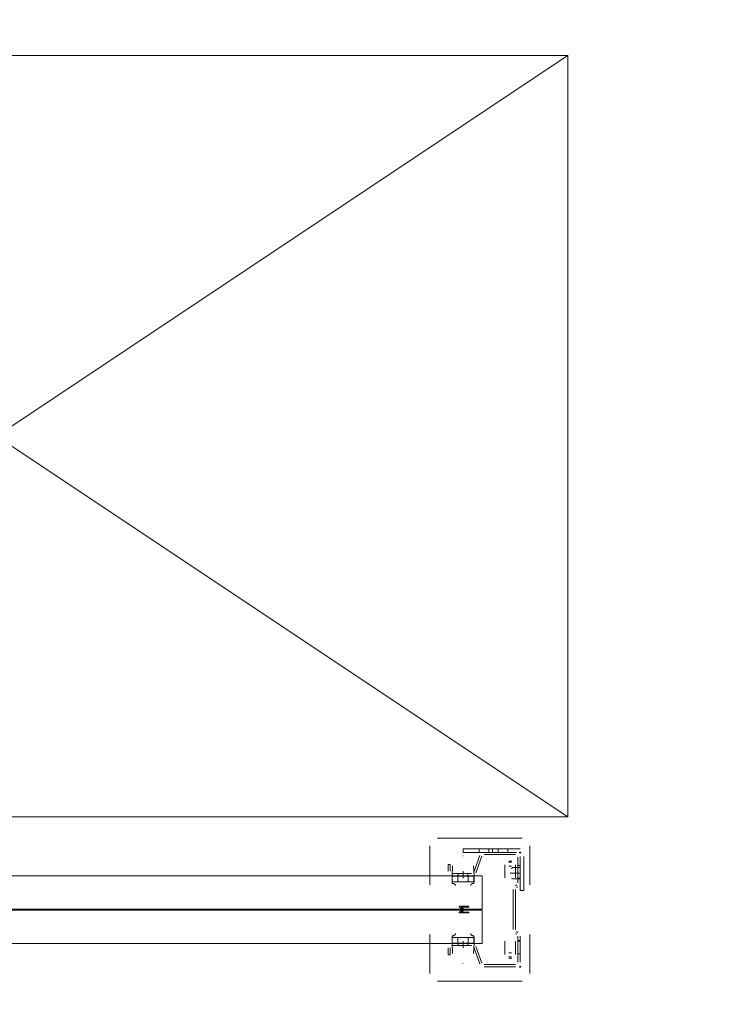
# Model space of a CAD drawing. Header units: millimetres. Extents: x -12989 to 357906, y -50379 to 30884.
# Tile 127 of 256: x 12599 to 13334, y 670 to 1704. Entities that reach past the tile are written whole.
import ezdxf

# ---------------------------------------------------------------- set-up
doc = ezdxf.new("R2010")
doc.units = ezdxf.units.MM
doc.header["$MEASUREMENT"] = 0
doc.linetypes.add('MITTE2', pattern=[112.5, 75, -12.5, 12.5, -12.5])
doc.layers.add('Nowe_A_WYM_ZEWNETRZNE', color=7, linetype='Continuous')
for name, color, linetype, lineweight in [('Nowe_A_WYM_ZEWNETRZNE_Nr_pióra__1', 7, 'Continuous', 13), ('Nowe_A_WYM_ZEWNETRZNE_Nr_pióra__45', 7, 'Continuous', 15), ('Nowe_A_WYM_ZEWNETRZNE_Nr_pióra__85', 7, 'Continuous', 13), ('Nowe_REGAŁY_Nr_pióra__18', 9, 'Continuous', 13)]:
    doc.layers.add(name, color=color, linetype=linetype, lineweight=lineweight)
doc.styles.add('STYL_AUTOMATYCZNY_3', font='arial.ttf')
doc.dimstyles.new('STYL_AUTOMATYCZNY__1', dxfattribs={"dimtxt": 139.999998, "dimasz": 71.25, "dimexe": 0.18, "dimexo": 0.0625, "dimgap": 0, "dimtad": 1, "dimtih": 1, "dimtoh": 1, "dimdec": 0, "dimlfac": 0.1, "dimzin": 0, "dimdsep": 46, "dimtxsty": 'STYL_AUTOMATYCZNY_3', "dimblk": 'ARROWHEAD_6', "dimblk1": 'ARROWHEAD_6', "dimblk2": 'ARROWHEAD_6', "dimcen": 0.09, "dimse1": 1, "dimse2": 1, "dimclrd": 7, "dimclre": 7, "dimclrt": 7, "dimadec": 0, "dimazin": 0, "dimtfac": 1, "dimtdec": 4, "dimtmove": 0, "dimatfit": 3, "dimfxl": 0, "dimtolj": 1, "dimtzin": 0, "dimarcsym": 0})
doc.dimstyles.new('STYL_AUTOMATYCZNY__2', dxfattribs={"dimtxt": 139.999998, "dimasz": 71.25, "dimexe": 0.18, "dimexo": 0.0625, "dimgap": 0, "dimtad": 1, "dimdec": 0, "dimlfac": 0.1, "dimzin": 0, "dimdsep": 46, "dimtxsty": 'STYL_AUTOMATYCZNY_3', "dimblk": 'ARROWHEAD_6', "dimblk1": 'ARROWHEAD_6', "dimblk2": 'ARROWHEAD_6', "dimcen": 0.09, "dimse1": 1, "dimse2": 1, "dimclrd": 7, "dimclre": 7, "dimclrt": 7, "dimadec": 0, "dimazin": 0, "dimtfac": 1, "dimtdec": 4, "dimtmove": 0, "dimatfit": 3, "dimfxl": 0, "dimtolj": 1, "dimtzin": 0, "dimarcsym": 0})

# ---------------------------------------------------------------- blocks, each defined once
blk = doc.blocks.new('*D267')
at = {"layer": 'Nowe_A_WYM_ZEWNETRZNE_Nr_pióra__45', "color": 7, "linetype": 'Continuous', "lineweight": 15}
for p, q in [((-1341, 187.5), (-1266, 112.5)), ((-1341, 37.5), (-1266, -37.5))]:
    blk.add_line(p, q, dxfattribs=at)
at = {"layer": 'Nowe_A_WYM_ZEWNETRZNE_Nr_pióra__85', "color": 7, "linetype": 'Continuous', "lineweight": 13}
for p, q in [((-1303.5, 150), (-1303.5, 6849.8)), ((-1233.2, 150), (-1373.8, 150)), ((-1303.5, 0), (-1303.5, 150)), ((-1233.2, 0), (-1373.8, 0)), ((-1303.5, -56.2), (-1303.5, 0))]:
    blk.add_line(p, q, dxfattribs=at)
at = {"layer": 'Nowe_A_WYM_ZEWNETRZNE_Nr_pióra__1', "color": 7, "lineweight": 13, "insert": (-1331.5, -251.1), "char_height": 140, "attachment_point": 7, "rotation": 90, "style": 'STYL_AUTOMATYCZNY_3'}
blk.add_mtext('\\A1;{\\pql;\\fArial|b0|i0|c238|p0;\\W1.000000;15}', dxfattribs=at)
blk = doc.blocks.new('ARROWHEAD_6')
at = {"color": 0, "linetype": 'Continuous', "lineweight": 0}
for p, q in [((-0.5, -0.5), (0.5, 0.5)), ((0, 0), (-1, 0))]:
    blk.add_line(p, q, dxfattribs=at)
blk = doc.blocks.new('*D268')
at = {"layer": 'Nowe_A_WYM_ZEWNETRZNE_Nr_pióra__45', "color": 7, "linetype": 'Continuous', "lineweight": 15}
blk.add_line((-1341, 187.5), (-1266, 112.5), dxfattribs=at)
at = {"layer": 'Nowe_A_WYM_ZEWNETRZNE_Nr_pióra__85', "color": 7, "linetype": 'Continuous', "lineweight": 13}
blk.add_line((-1303.5, 150), (-1303.5, 6849.8), dxfattribs=at)
blk = doc.blocks.new('*D269')
at = {"layer": 'Nowe_A_WYM_ZEWNETRZNE_Nr_pióra__45', "color": 7, "linetype": 'Continuous', "lineweight": 15}
for p, q in [((-1341, 6887.3), (-1266, 6812.3)), ((-1341, 187.5), (-1266, 112.5))]:
    blk.add_line(p, q, dxfattribs=at)
at = {"layer": 'Nowe_A_WYM_ZEWNETRZNE_Nr_pióra__85', "color": 7, "linetype": 'Continuous', "lineweight": 13}
for p, q in [((-1233.2, 6849.8), (-1373.8, 6849.8)), ((-1303.5, 150), (-1303.5, 6849.8))]:
    blk.add_line(p, q, dxfattribs=at)
at = {"layer": 'Nowe_A_WYM_ZEWNETRZNE_Nr_pióra__1', "color": 7, "lineweight": 13, "char_height": 140, "attachment_point": 7, "rotation": 90, "style": 'STYL_AUTOMATYCZNY_3'}
for s, insert in [('\\A1;{\\pql;\\fArial|b0|i0|c238|p0;\\W1.000000;15}', (-1331.5, 6598.8)), ('\\A1;{\\pql;\\fArial|b0|i0|c238|p0;\\W1.000000;670}', (-1331.5, 3233))]:
    blk.add_mtext(s, dxfattribs=dict(at, insert=insert))
blk = doc.blocks.new('*D325')
at = {"layer": 'Nowe_A_WYM_ZEWNETRZNE_Nr_pióra__45', "color": 7, "linetype": 'Continuous', "lineweight": 15}
for p, q in [((5753.2, -1542.1), (5678.2, -1617.1)), ((36387.5, -1542.1), (36312.5, -1617.1))]:
    blk.add_line(p, q, dxfattribs=at)
at = {"layer": 'Nowe_A_WYM_ZEWNETRZNE_Nr_pióra__85', "color": 7, "linetype": 'Continuous', "lineweight": 13}
for p, q in [((5715.7, -1649.9), (5715.7, -1509.3)), ((36350, -1649.9), (36350, -1509.3)), ((5715.7, -1579.6), (36350, -1579.6))]:
    blk.add_line(p, q, dxfattribs=at)
at = {"layer": 'Nowe_A_WYM_ZEWNETRZNE_Nr_pióra__1', "color": 7, "lineweight": 13, "char_height": 140, "attachment_point": 7, "style": 'STYL_AUTOMATYCZNY_3'}
for s, insert in [('\\A1;{\\pql;\\fArial|b0|i0|c238|p0;\\W1.000000;3\xa0063}', (20685.9, -1551.6)), ('\\A1;{\\pql;\\fArial|b0|i0|c238|p0;\\W1.000000;15}', (36098.9, -1551.6))]:
    blk.add_mtext(s, dxfattribs=dict(at, insert=insert))
blk = doc.blocks.new('*D327')
at = {"layer": 'Nowe_A_WYM_ZEWNETRZNE_Nr_pióra__45', "color": 7, "linetype": 'Continuous', "lineweight": 15}
for p, q in [((36387.5, -1542.1), (36312.5, -1617.1)), ((36462.5, -1617.1), (36537.5, -1542.1))]:
    blk.add_line(p, q, dxfattribs=at)
at = {"layer": 'Nowe_A_WYM_ZEWNETRZNE_Nr_pióra__85', "color": 7, "linetype": 'Continuous', "lineweight": 13}
for p, q in [((36350, -1649.9), (36350, -1509.3)), ((36500, -1649.9), (36500, -1509.3)), ((5715.7, -1579.6), (36350, -1579.6)), ((36350, -1579.6), (36500, -1579.6)), ((36500, -1579.6), (36556.2, -1579.6))]:
    blk.add_line(p, q, dxfattribs=at)
blk = doc.blocks.new('*D397')
at = {"layer": 'Nowe_A_WYM_ZEWNETRZNE_Nr_pióra__45', "color": 7, "linetype": 'Continuous', "lineweight": 15}
for p, q in [((1158.9, 187.5), (1233.9, 112.5)), ((1158.9, 37.5), (1233.9, -37.5))]:
    blk.add_line(p, q, dxfattribs=at)
at = {"layer": 'Nowe_A_WYM_ZEWNETRZNE_Nr_pióra__85', "color": 7, "linetype": 'Continuous', "lineweight": 13}
for p, q in [((1196.4, 150), (1196.4, 3150)), ((1266.7, 150), (1126.1, 150)), ((1196.4, 0), (1196.4, 150)), ((1266.7, 0), (1126.1, 0)), ((1196.4, -56.2), (1196.4, 0))]:
    blk.add_line(p, q, dxfattribs=at)
at = {"layer": 'Nowe_A_WYM_ZEWNETRZNE_Nr_pióra__1', "color": 7, "lineweight": 13, "insert": (1168.4, -251.1), "char_height": 140, "attachment_point": 7, "rotation": 90, "style": 'STYL_AUTOMATYCZNY_3'}
blk.add_mtext('\\A1;{\\pql;\\fArial|b0|i0|c238|p0;\\W1.000000;15}', dxfattribs=at)
blk = doc.blocks.new('*D398')
at = {"layer": 'Nowe_A_WYM_ZEWNETRZNE_Nr_pióra__45', "color": 7, "linetype": 'Continuous', "lineweight": 15}
for p, q in [((1158.9, 3187.5), (1233.9, 3112.5)), ((1158.9, 187.5), (1233.9, 112.5))]:
    blk.add_line(p, q, dxfattribs=at)
at = {"layer": 'Nowe_A_WYM_ZEWNETRZNE_Nr_pióra__85', "color": 7, "linetype": 'Continuous', "lineweight": 13}
for p, q in [((1266.7, 3150), (1126.1, 3150)), ((1196.4, 150), (1196.4, 3150))]:
    blk.add_line(p, q, dxfattribs=at)
at = {"layer": 'Nowe_A_WYM_ZEWNETRZNE_Nr_pióra__1', "color": 7, "lineweight": 13, "char_height": 140, "attachment_point": 7, "rotation": 90, "style": 'STYL_AUTOMATYCZNY_3'}
for s, insert in [('\\A1;{\\pql;\\fArial|b0|i0|c238|p0;\\W1.000000;15}', (1168.4, 2898.9)), ('\\A1;{\\pql;\\fArial|b0|i0|c238|p0;\\W1.000000;300}', (1168.4, 1383))]:
    blk.add_mtext(s, dxfattribs=dict(at, insert=insert))
blk = doc.blocks.new('*D406')
at = {"layer": 'Nowe_A_WYM_ZEWNETRZNE_Nr_pióra__45', "color": 7, "linetype": 'Continuous', "lineweight": 15}
for p, q in [((4921.7, 187.5), (4996.7, 112.5)), ((4921.7, 37.5), (4996.7, -37.5))]:
    blk.add_line(p, q, dxfattribs=at)
at = {"layer": 'Nowe_A_WYM_ZEWNETRZNE_Nr_pióra__85', "color": 7, "linetype": 'Continuous', "lineweight": 13}
for p, q in [((4959.2, 150), (4959.2, 1850)), ((5029.5, 150), (4888.9, 150)), ((4959.2, 0), (4959.2, 150)), ((5029.5, 0), (4888.9, 0)), ((4959.2, -56.2), (4959.2, 0))]:
    blk.add_line(p, q, dxfattribs=at)
at = {"layer": 'Nowe_A_WYM_ZEWNETRZNE_Nr_pióra__1', "color": 7, "lineweight": 13, "insert": (4931.2, -251.1), "char_height": 140, "attachment_point": 7, "rotation": 90, "style": 'STYL_AUTOMATYCZNY_3'}
blk.add_mtext('\\A1;{\\pql;\\fArial|b0|i0|c238|p0;\\W1.000000;15}', dxfattribs=at)
blk = doc.blocks.new('*D407')
at = {"layer": 'Nowe_A_WYM_ZEWNETRZNE_Nr_pióra__45', "color": 7, "linetype": 'Continuous', "lineweight": 15}
for p, q in [((4921.7, 1887.5), (4996.7, 1812.5)), ((4921.7, 187.5), (4996.7, 112.5))]:
    blk.add_line(p, q, dxfattribs=at)
at = {"layer": 'Nowe_A_WYM_ZEWNETRZNE_Nr_pióra__85', "color": 7, "linetype": 'Continuous', "lineweight": 13}
for p, q in [((5029.5, 1850), (4888.9, 1850)), ((4959.2, 150), (4959.2, 1850))]:
    blk.add_line(p, q, dxfattribs=at)
at = {"layer": 'Nowe_A_WYM_ZEWNETRZNE_Nr_pióra__1', "color": 7, "lineweight": 13, "char_height": 140, "attachment_point": 7, "rotation": 90, "style": 'STYL_AUTOMATYCZNY_3'}
for s, insert in [('\\A1;{\\pql;\\fArial|b0|i0|c238|p0;\\W1.000000;15}', (4931.2, 1598.9)), ('\\A1;{\\pql;\\fArial|b0|i0|c238|p0;\\W1.000000;170}', (4931.2, 733))]:
    blk.add_mtext(s, dxfattribs=dict(at, insert=insert))

msp = doc.modelspace()

# ---------------------------------------------------------------- linework, layer by layer
at = {"layer": 'Nowe_REGAŁY_Nr_pióra__18', "color": 9, "linetype": 'Continuous', "lineweight": 13}
for p, q in [((13126.7, 844), (13037.7, 844)), ((13029.7, 836), (13029.7, 795.2)), ((13124.7, 833), (13064.7, 833)), ((13064.7, 829), (13064.7, 833)), ((13064.7, 829), (13120.7, 829)), ((13081.7, 829), (13081.7, 833)), ((13119.9, 829), (13086.8, 829)), ((13091.7, 829), (13091.7, 833)), ((13095.7, 829), (13095.7, 833)), ((13101.7, 829), (13101.7, 833)), ((13111.7, 829), (13111.7, 833)), ((13123.8, 829), (13125.6, 829)), ((13124.7, 829.9), (13124.7, 828.1)), ((13134.7, 795.2), (13134.7, 836)), ((13064.9, 825.6), (13064.4, 825.6)), ((13082.3, 825.9), (13076, 808.4)), ((13078.1, 807.6), (13084.4, 825.1)), ((13086.8, 826.8), (13119.9, 826.8)), ((13115.8, 820.1), (13112.6, 820.1)), ((13112.7, 818.8), (13115.7, 818.8)), ((13122.4, 824.3), (13122.4, 797.1)), ((13124.7, 825), (13124.7, 789)), ((13124.7, 797.1), (13124.7, 824.3)), ((13128.7, 789), (13128.7, 825)), ((13048.9, 816.5), (13048.9, 809.3)), ((13051.2, 816.5), (13048.9, 816.5)), ((13051.2, 809.3), (13051.2, 816.5)), ((13053.5, 815), (13053.2, 804.3)), ((13076.2, 804.3), (13075.8, 815)), ((13108.6, 816.1), (13108.6, 803.9)), ((13108.7, 811.7), (13108.7, 815.9)), ((13108.7, 805.1), (13108.7, 811.7)), ((13112.7, 814.5), (13115.7, 814.5)), ((13114.8, 807.9), (13114.8, 806.6)), ((13115.7, 812.3), (13117.1, 813.3)), ((13124.7, 807.3), (13115.9, 807.3)), ((13124.7, 813.3), (13117.1, 813.3)), ((13119.7, 815.9), (13119.7, 811.7)), ((13119.7, 811.7), (13119.7, 805.1)), ((13119.8, 803.9), (13119.8, 816.1)), ((13124.7, 815.5), (13122.4, 815.5)), ((13053.2, 804.3), (13053.2, 804.3)), ((13053.2, 804.3), (13053.2, 797.8)), ((13053.3, 798.3), (13053.3, 804.3)), ((13053.7, 804.3), (13053.3, 804.3)), ((13053.7, 798.3), (13053.3, 798.3)), ((13073.6, 806.8), (13053.7, 806.8)), ((13053.7, 804.5), (13073.6, 804.5)), ((13064.6, 804.3), (13053.7, 804.3)), ((13053.7, 798.3), (13064.6, 798.3)), ((13059.2, 804.3), (13059.2, 798.3)), ((13059.5, 806.8), (13059.5, 804.5)), ((13064.7, 804.3), (13064.6, 804.3)), ((13064.7, 798.3), (13064.6, 798.3)), ((13075.6, 804.3), (13064.7, 804.3)), ((13064.7, 798.3), (13075.6, 798.3)), ((13069.8, 806.8), (13069.8, 804.5)), ((13070.2, 804.3), (13070.2, 798.3)), ((13076, 804.3), (13075.6, 804.3)), ((13076, 798.3), (13075.6, 798.3)), ((13076, 798.5), (13076, 804.3)), ((13076.1, 800), (13076.1, 796.6)), ((13076.2, 797.8), (13076.2, 804.3)), ((13076.2, 804.3), (13076.2, 804.3)), ((13108.6, 803.9), (13108.7, 803.9)), ((13108.7, 802.3), (13108.7, 805.1)), ((13108.7, 803.9), (13108.7, 802.3)), ((13108.7, 802.3), (13108.7, 802.3)), ((13108.7, 802.3), (13108.7, 802.3)), ((13117.1, 801.2), (13115.7, 802.2)), ((13124.7, 801.2), (13117.1, 801.2)), ((13119.7, 802.3), (13119.7, 805.1)), ((13119.7, 802.3), (13119.7, 803.9)), ((13119.7, 803.9), (13119.8, 803.9)), ((13119.7, 802.3), (13119.7, 802.3)), ((13119.7, 802.3), (13119.7, 802.3)), ((13122.4, 802), (13124.7, 802)), ((13122.4, 801.5), (13124.7, 801.5)), ((13117.4, 790), (13117.4, 748)), ((13119.7, 748), (13119.7, 790)), ((13121.2, 794.9), (13119.8, 794.1)), ((13120.9, 792.1), (13122.3, 792.9)), ((13128.7, 789), (13124.7, 789)), ((13060.9, 771.6), (13064.8, 769)), ((13064.8, 769), (13060.9, 766.4)), ((13070.2, 772.5), (13061.2, 772.5)), ((13062.8, 771.5), (13070.2, 771.5)), ((13065.9, 769.5), (13062.8, 771.5)), ((13062.8, 766.5), (13065.9, 768.5)), ((13070.2, 766.5), (13062.8, 766.5)), ((13061.2, 765.5), (13070.2, 765.5)), ((13122.3, 745.1), (13120.9, 745.9)), ((13029.7, 742.9), (13029.7, 702)), ((13053.2, 738), (13053.2, 741.4)), ((13053.2, 740.3), (13053.2, 733.8)), ((13053.7, 739.8), (13053.3, 739.8)), ((13053.3, 739.5), (13053.3, 733.8)), ((13064.6, 739.8), (13053.7, 739.8)), ((13059.2, 733.8), (13059.2, 739.8)), ((13064.7, 739.8), (13064.6, 739.8)), ((13075.6, 739.8), (13064.7, 739.8)), ((13070.2, 733.8), (13070.2, 739.8)), ((13076, 739.8), (13075.6, 739.8)), ((13076, 733.8), (13076, 739.5)), ((13076.1, 741.4), (13076.1, 738)), ((13076.2, 733.8), (13076.2, 740.3)), ((13108.7, 735.7), (13108.7, 735.8)), ((13108.7, 735.8), (13108.7, 735.8)), ((13108.7, 735.8), (13108.7, 734.1)), ((13108.7, 735.7), (13108.7, 732.9)), ((13119.7, 734.1), (13119.7, 735.8)), ((13119.7, 735.8), (13119.7, 735.8)), ((13119.7, 735.8), (13119.7, 735.7)), ((13119.7, 735.7), (13119.7, 732.9)), ((13119.8, 743.9), (13121.2, 743.1)), ((13122.4, 741), (13122.4, 713.8)), ((13124.7, 736.5), (13122.4, 736.5)), ((13124.7, 736), (13122.4, 736)), ((13124.7, 713.8), (13124.7, 741)), ((13134.7, 702), (13134.7, 742.9)), ((13048.9, 728.8), (13048.9, 721.5)), ((13051.2, 721.5), (13051.2, 728.8)), ((13053.2, 733.8), (13053.2, 733.8)), ((13053.2, 733.8), (13053.5, 723)), ((13053.7, 733.8), (13053.3, 733.8)), ((13053.7, 733.8), (13064.6, 733.8)), ((13073.6, 733.5), (13053.7, 733.5)), ((13053.7, 731.3), (13073.6, 731.3)), ((13059.5, 733.5), (13059.5, 731.3)), ((13064.7, 733.8), (13064.6, 733.8)), ((13064.7, 733.8), (13075.6, 733.8)), ((13069.8, 733.5), (13069.8, 731.3)), ((13076, 733.8), (13075.6, 733.8)), ((13075.8, 723), (13076.2, 733.8)), ((13076, 729.6), (13082.3, 712.1)), ((13076.2, 733.8), (13076.2, 733.8)), ((13084.4, 712.9), (13078.1, 730.4)), ((13108.7, 734.1), (13108.6, 734.1)), ((13108.6, 734.1), (13108.6, 721.9)), ((13108.7, 732.9), (13108.7, 726.3)), ((13108.7, 722.1), (13108.7, 726.3)), ((13119.8, 734.1), (13119.7, 734.1)), ((13119.7, 726.3), (13119.7, 732.9)), ((13119.7, 726.3), (13119.7, 722.1)), ((13119.8, 721.9), (13119.8, 734.1)), ((13048.9, 721.5), (13051.2, 721.5)), ((13112.6, 717.9), (13115.8, 717.9)), ((13112.7, 723.5), (13115.7, 723.5)), ((13112.7, 719.3), (13115.7, 719.3)), ((13122.4, 722.5), (13124.7, 722.5)), ((13064.4, 712.5), (13064.9, 712.5)), ((13119.9, 711.3), (13086.8, 711.3)), ((13086.8, 709), (13119.9, 709)), ((13123.8, 709), (13125.6, 709)), ((13124.7, 709.9), (13124.7, 708.1)), ((13037.7, 694), (13126.7, 694))]:
    msp.add_line(p, q, dxfattribs=at)
at = {"layer": 'Nowe_REGAŁY_Nr_pióra__18', "color": 9, "linetype": 'MITTE2', "lineweight": 13}
for p, q in [((13064.7, 809.3), (13064.7, 802)), ((13064.7, 736), (13064.7, 728.8))]:
    msp.add_line(p, q, dxfattribs=at)
at = {"layer": 'Nowe_REGAŁY_Nr_pióra__18', "color": 9, "linetype": 'Continuous', "lineweight": 13}
msp.add_lwpolyline([(13174.7, 866.6), (11974.7, 866.6), (11974.7, 1666.6), (13174.7, 1666.6), (13174.7, 866.6), (11974.7, 1666.6), (13174.7, 1666.6), (11974.7, 866.6)], dxfattribs=at)
for points in [[(13084.7, 804.5), (13084.7, 769.5), (12064.7, 769.5), (12064.7, 804.5)], [(13084.7, 768.5), (13084.7, 733.5), (12064.7, 733.5), (12064.7, 768.5)]]:
    msp.add_lwpolyline(points, close=True, dxfattribs=at)
at = {"layer": 'Nowe_REGAŁY_Nr_pióra__18', "color": 9, "linetype": 'Continuous', "lineweight": 13, "flags": 128}
for points in [[(13053.2, 796.6), (13053.2, 796.7), (13053.2, 796.8), (13053.2, 796.9), (13053.2, 797.1), (13053.2, 797.2), (13053.2, 797.3), (13053.2, 797.4), (13053.2, 797.5), (13053.2, 797.6), (13053.2, 797.7), (13053.2, 797.7), (13053.2, 797.8), (13053.2, 797.9), (13053.3, 798), (13053.3, 798), (13053.3, 798.1), (13053.3, 798.1), (13053.3, 798.2), (13053.3, 798.2), (13053.3, 798.2), (13053.3, 798.2), (13053.3, 798.3), (13053.3, 798.3)], [(13076, 804.3), (13076, 804.2), (13076, 804.2), (13076, 804.1), (13076.1, 804.1), (13076.1, 804), (13076.1, 803.9), (13076.1, 803.8), (13076.1, 803.6), (13076.1, 803.5), (13076.1, 803.3), (13076.1, 803.2), (13076.1, 803), (13076.1, 802.8), (13076.1, 802.5), (13076.1, 802.3), (13076.1, 802.1), (13076.1, 801.8), (13076.1, 801.5), (13076.1, 801.3), (13076.1, 801), (13076.1, 800.7), (13076.1, 800.4), (13076.1, 800)], [(13076.1, 796.6), (13076.1, 796.7), (13076.1, 796.8), (13076.1, 797), (13076.1, 797.1), (13076.1, 797.2), (13076.1, 797.3), (13076.1, 797.4), (13076.1, 797.5), (13076.1, 797.6), (13076.1, 797.7), (13076.1, 797.7), (13076.1, 797.8), (13076.1, 797.9), (13076.1, 798), (13076.1, 798), (13076.1, 798.1), (13076.1, 798.1), (13076.1, 798.2), (13076.1, 798.2), (13076, 798.2), (13076, 798.2), (13076, 798.3), (13076, 798.3)], [(13056.7, 794.3), (13056.6, 794.4), (13056.6, 794.6), (13056.6, 794.7), (13056.5, 794.9), (13056.5, 795.1), (13056.4, 795.2), (13056.3, 795.3), (13056.2, 795.5), (13056.1, 795.6), (13055.9, 795.7), (13055.8, 795.8), (13055.6, 795.9), (13055.5, 796), (13055.3, 796.1), (13055.1, 796.2), (13054.9, 796.3), (13054.7, 796.4), (13054.5, 796.4), (13054.3, 796.5), (13054.1, 796.5), (13053.9, 796.5), (13053.6, 796.6), (13053.4, 796.6), (13053.2, 796.6)], [(13076.1, 796.6), (13075.9, 796.6), (13075.7, 796.6), (13075.5, 796.5), (13075.2, 796.5), (13075, 796.5), (13074.8, 796.4), (13074.6, 796.4), (13074.4, 796.3), (13074.2, 796.2), (13074, 796.1), (13073.8, 796.1), (13073.7, 796), (13073.5, 795.8), (13073.4, 795.7), (13073.3, 795.6), (13073.1, 795.5), (13073, 795.3), (13072.9, 795.2), (13072.9, 795.1), (13072.8, 794.9), (13072.7, 794.7), (13072.7, 794.6), (13072.7, 794.4), (13072.7, 794.3)], [(13061.2, 772.5), (13061.1, 772.5), (13061.1, 772.5), (13061.1, 772.5), (13061, 772.5), (13061, 772.5), (13060.9, 772.5), (13060.9, 772.5), (13060.9, 772.5), (13060.9, 772.4), (13060.8, 772.4), (13060.8, 772.4), (13060.8, 772.4), (13060.8, 772.4), (13060.8, 772.3), (13060.7, 772.3), (13060.7, 772.3), (13060.7, 772.3), (13060.7, 772.2), (13060.7, 772.2), (13060.7, 772.2), (13060.7, 772.1), (13060.7, 772.1), (13060.7, 772), (13060.7, 772)], [(13060.7, 772), (13060.7, 772), (13060.7, 772), (13060.7, 771.9), (13060.7, 771.9), (13060.7, 771.9), (13060.7, 771.9), (13060.7, 771.9), (13060.7, 771.8), (13060.7, 771.8), (13060.7, 771.8), (13060.7, 771.8), (13060.7, 771.8), (13060.7, 771.7), (13060.8, 771.7), (13060.8, 771.7), (13060.8, 771.7), (13060.8, 771.7), (13060.8, 771.7), (13060.8, 771.6), (13060.8, 771.6), (13060.9, 771.6), (13060.9, 771.6), (13060.9, 771.6), (13060.9, 771.6)], [(13060.9, 766.4), (13060.9, 766.4), (13060.9, 766.4), (13060.8, 766.4), (13060.8, 766.4), (13060.8, 766.4), (13060.8, 766.4), (13060.8, 766.3), (13060.8, 766.3), (13060.8, 766.3), (13060.7, 766.3), (13060.7, 766.3), (13060.7, 766.3), (13060.7, 766.2), (13060.7, 766.2), (13060.7, 766.2), (13060.7, 766.2), (13060.7, 766.2), (13060.7, 766.1), (13060.7, 766.1), (13060.7, 766.1), (13060.7, 766.1), (13060.7, 766.1), (13060.7, 766), (13060.7, 766)], [(13060.7, 766), (13060.7, 766), (13060.7, 765.9), (13060.7, 765.9), (13060.7, 765.9), (13060.7, 765.8), (13060.7, 765.8), (13060.7, 765.8), (13060.7, 765.7), (13060.7, 765.7), (13060.8, 765.7), (13060.8, 765.7), (13060.8, 765.6), (13060.8, 765.6), (13060.8, 765.6), (13060.9, 765.6), (13060.9, 765.6), (13060.9, 765.6), (13060.9, 765.5), (13061, 765.5), (13061, 765.5), (13061.1, 765.5), (13061.1, 765.5), (13061.1, 765.5), (13061.2, 765.5)], [(13066.2, 769), (13066.2, 769), (13066.2, 769.1), (13066.2, 769.1), (13066.2, 769.1), (13066.2, 769.1), (13066.1, 769.1), (13066.1, 769.2), (13066.1, 769.2), (13066.1, 769.2), (13066.1, 769.2), (13066.1, 769.2), (13066.1, 769.3), (13066.1, 769.3), (13066.1, 769.3), (13066, 769.3), (13066, 769.3), (13066, 769.4), (13066, 769.4), (13066, 769.4), (13066, 769.4), (13065.9, 769.4), (13065.9, 769.4), (13065.9, 769.5), (13065.9, 769.5)], [(13065.9, 768.5), (13065.9, 768.6), (13065.9, 768.6), (13065.9, 768.6), (13066, 768.6), (13066, 768.6), (13066, 768.7), (13066, 768.7), (13066, 768.7), (13066, 768.7), (13066.1, 768.7), (13066.1, 768.7), (13066.1, 768.8), (13066.1, 768.8), (13066.1, 768.8), (13066.1, 768.8), (13066.1, 768.8), (13066.1, 768.9), (13066.1, 768.9), (13066.2, 768.9), (13066.2, 768.9), (13066.2, 768.9), (13066.2, 769), (13066.2, 769), (13066.2, 769)], [(13070.7, 772), (13070.7, 772), (13070.7, 772.1), (13070.7, 772.1), (13070.7, 772.2), (13070.6, 772.2), (13070.6, 772.2), (13070.6, 772.3), (13070.6, 772.3), (13070.6, 772.3), (13070.6, 772.3), (13070.6, 772.4), (13070.5, 772.4), (13070.5, 772.4), (13070.5, 772.4), (13070.5, 772.4), (13070.4, 772.5), (13070.4, 772.5), (13070.4, 772.5), (13070.4, 772.5), (13070.3, 772.5), (13070.3, 772.5), (13070.2, 772.5), (13070.2, 772.5), (13070.2, 772.5)], [(13070.2, 771.5), (13070.2, 771.5), (13070.2, 771.5), (13070.3, 771.5), (13070.3, 771.5), (13070.4, 771.5), (13070.4, 771.5), (13070.4, 771.5), (13070.4, 771.6), (13070.5, 771.6), (13070.5, 771.6), (13070.5, 771.6), (13070.5, 771.6), (13070.6, 771.7), (13070.6, 771.7), (13070.6, 771.7), (13070.6, 771.7), (13070.6, 771.8), (13070.6, 771.8), (13070.6, 771.8), (13070.7, 771.9), (13070.7, 771.9), (13070.7, 771.9), (13070.7, 772), (13070.7, 772)], [(13070.7, 766), (13070.7, 766.1), (13070.7, 766.1), (13070.7, 766.1), (13070.7, 766.2), (13070.6, 766.2), (13070.6, 766.2), (13070.6, 766.3), (13070.6, 766.3), (13070.6, 766.3), (13070.6, 766.3), (13070.6, 766.4), (13070.5, 766.4), (13070.5, 766.4), (13070.5, 766.4), (13070.5, 766.4), (13070.4, 766.5), (13070.4, 766.5), (13070.4, 766.5), (13070.4, 766.5), (13070.3, 766.5), (13070.3, 766.5), (13070.2, 766.5), (13070.2, 766.5), (13070.2, 766.5)], [(13070.2, 765.5), (13070.2, 765.5), (13070.2, 765.5), (13070.3, 765.5), (13070.3, 765.5), (13070.4, 765.5), (13070.4, 765.5), (13070.4, 765.6), (13070.4, 765.6), (13070.5, 765.6), (13070.5, 765.6), (13070.5, 765.6), (13070.5, 765.6), (13070.6, 765.7), (13070.6, 765.7), (13070.6, 765.7), (13070.6, 765.7), (13070.6, 765.8), (13070.6, 765.8), (13070.6, 765.8), (13070.7, 765.9), (13070.7, 765.9), (13070.7, 765.9), (13070.7, 766), (13070.7, 766)], [(13053.2, 741.4), (13053.4, 741.5), (13053.6, 741.5), (13053.9, 741.5), (13054.1, 741.5), (13054.3, 741.6), (13054.5, 741.6), (13054.7, 741.7), (13054.9, 741.7), (13055.1, 741.8), (13055.3, 741.9), (13055.5, 742), (13055.6, 742.1), (13055.8, 742.2), (13055.9, 742.3), (13056.1, 742.4), (13056.2, 742.5), (13056.3, 742.7), (13056.4, 742.8), (13056.5, 743), (13056.5, 743.1), (13056.6, 743.3), (13056.6, 743.4), (13056.6, 743.6), (13056.7, 743.8)], [(13053.2, 741.4), (13053.2, 741.3), (13053.2, 741.2), (13053.2, 741.1), (13053.2, 741), (13053.2, 740.8), (13053.2, 740.7), (13053.2, 740.6), (13053.2, 740.5), (13053.2, 740.4), (13053.2, 740.4), (13053.2, 740.3), (13053.2, 740.2), (13053.2, 740.1), (13053.3, 740.1), (13053.3, 740), (13053.3, 740), (13053.3, 739.9), (13053.3, 739.9), (13053.3, 739.8), (13053.3, 739.8), (13053.3, 739.8), (13053.3, 739.8), (13053.3, 739.8)], [(13053.3, 733.8), (13053.3, 733.8), (13053.3, 733.8), (13053.3, 733.9), (13053.3, 733.9), (13053.3, 734), (13053.3, 734.1), (13053.3, 734.3), (13053.3, 734.4), (13053.3, 734.5), (13053.2, 734.7), (13053.2, 734.9), (13053.2, 735.1), (13053.2, 735.3), (13053.2, 735.5), (13053.2, 735.7), (13053.2, 736), (13053.2, 736.2), (13053.2, 736.5), (13053.2, 736.8), (13053.2, 737.1), (13053.2, 737.4), (13053.2, 737.7), (13053.2, 738)], [(13072.7, 743.8), (13072.7, 743.6), (13072.7, 743.4), (13072.7, 743.3), (13072.8, 743.1), (13072.9, 743), (13072.9, 742.8), (13073, 742.7), (13073.1, 742.5), (13073.3, 742.4), (13073.4, 742.3), (13073.5, 742.2), (13073.7, 742.1), (13073.8, 742), (13074, 741.9), (13074.2, 741.8), (13074.4, 741.7), (13074.6, 741.7), (13074.8, 741.6), (13075, 741.6), (13075.2, 741.5), (13075.5, 741.5), (13075.7, 741.5), (13075.9, 741.4), (13076.1, 741.4)], [(13076.1, 741.4), (13076.1, 741.3), (13076.1, 741.2), (13076.1, 741.1), (13076.1, 741), (13076.1, 740.8), (13076.1, 740.7), (13076.1, 740.6), (13076.1, 740.5), (13076.1, 740.4), (13076.1, 740.4), (13076.1, 740.3), (13076.1, 740.2), (13076.1, 740.1), (13076.1, 740.1), (13076.1, 740), (13076.1, 740), (13076.1, 739.9), (13076.1, 739.9), (13076.1, 739.8), (13076, 739.8), (13076, 739.8), (13076, 739.8), (13076, 739.8)], [(13076, 733.8), (13076, 733.8), (13076, 733.8), (13076, 733.9), (13076.1, 733.9), (13076.1, 734), (13076.1, 734.1), (13076.1, 734.3), (13076.1, 734.4), (13076.1, 734.5), (13076.1, 734.7), (13076.1, 734.9), (13076.1, 735.1), (13076.1, 735.3), (13076.1, 735.5), (13076.1, 735.7), (13076.1, 736), (13076.1, 736.2), (13076.1, 736.5), (13076.1, 736.8), (13076.1, 737), (13076.1, 737.3), (13076.1, 737.7), (13076.1, 738)]]:
    msp.add_lwpolyline(points, dxfattribs=at)

# ---------------------------------------------------------------- dimensions: what is measured, and where the dimension line sits
at = {"layer": 'Nowe_A_WYM_ZEWNETRZNE', "color": 7, "linetype": 'Continuous', "lineweight": 13}
for base, p1, p2, picture, middle in [((36350, -1579.6), (5715.7, 7500), (36350, 150), '*D325', (20926, -1481.6)), ((36500, -1579.6), (36350, 7500), (36500, 7500), '*D327', (36205.5, -1481.6))]:
    dim = msp.add_linear_dim(base=base, p1=p1, p2=p2, dimstyle='STYL_AUTOMATYCZNY__1', dxfattribs=at)
    dim.commit()
    dim.dimension.update_dxf_attribs({"geometry": picture, "text_midpoint": middle, "dimtype": 160})
for base, p1, p2, picture, middle in [((-1303.5, 6849.8), (18000, 150), (2607.9, 6849.8), '*D269', (-1401.5, 3392.8)), ((-1303.5, 150), (18000, 0), (-350, 150), '*D267', (-1401.5, -144.5)), ((-1303.5145359, 150), (-350, 150), (18000, 150), '*D268', (-1401.5145349, 149.8814173)), ((1196.4, 3150), (18000, 150), (1657.9, 3150), '*D398', (1098.4, 1542.9)), ((1196.4, 150), (18000, 0), (18000, 150), '*D397', (1098.4, -144.5)), ((4959.2, 1850), (18000, 150), (4010.7, 1850), '*D407', (4861.2, 892.9)), ((4959.2, 150), (18000, 0), (18000, 150), '*D406', (4861.2, -144.5))]:
    dim = msp.add_linear_dim(base=base, p1=p1, p2=p2, angle=90, dimstyle='STYL_AUTOMATYCZNY__2', dxfattribs=at)
    dim.commit()
    dim.dimension.update_dxf_attribs({"geometry": picture, "text_midpoint": middle, "dimtype": 160, "text_rotation": 90})

doc.saveas('drawing.dxf')
